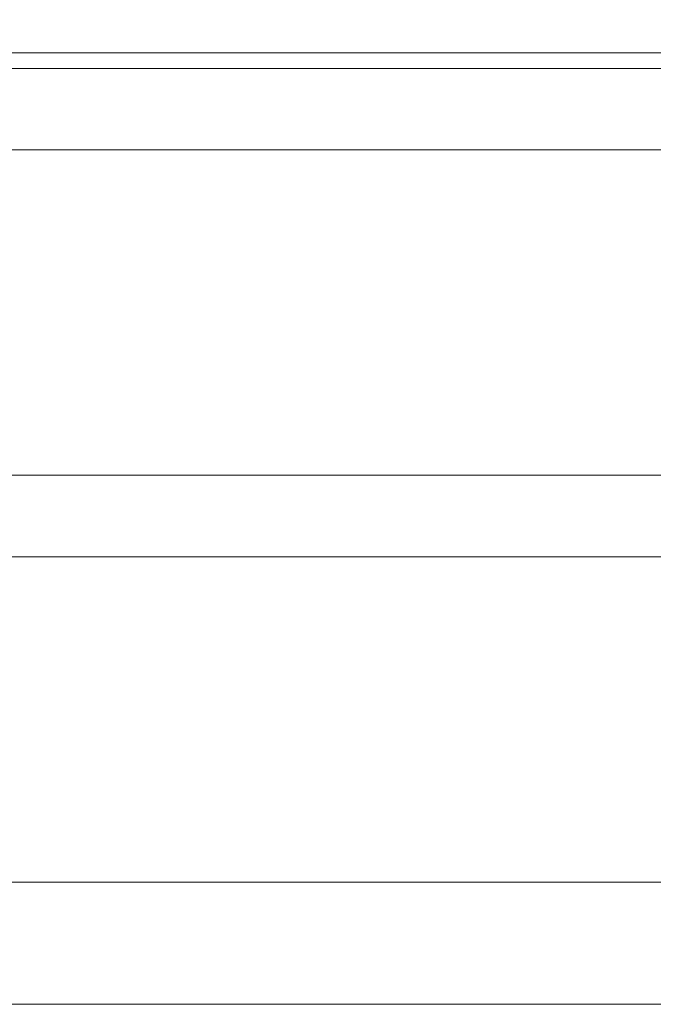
# Model space of a CAD drawing. Header units: inches. Extents: x 34737 to 291769, y 4926 to 74566.
# Tile 220 of 256: x 257534 to 257558, y 31095 to 31131. Entities that reach past the tile are written whole.
import ezdxf

# ---------------------------------------------------------------- set-up
doc = ezdxf.new("R2010")
doc.units = ezdxf.units.IN
doc.header["$LTSCALE"] = 300
doc.layers.add('_MB_szklo_0.15', color=142, linetype='Continuous', lineweight=15)

msp = doc.modelspace()

# ---------------------------------------------------------------- linework, layer by layer
at = {"layer": '_MB_szklo_0.15'}
for points in [[(257018.379, 31130.1), (257571.879, 31130.1), (257571.879, 31133.1), (257018.379, 31133.1)], [(257018.379, 31129.53), (257571.879, 31129.53), (257571.879, 31130.1), (257018.379, 31130.1)], [(257018.379, 31126.53), (257571.879, 31126.53), (257571.879, 31129.53), (257018.379, 31129.53)], [(257018.379, 31111.53), (257571.879, 31111.53), (257571.879, 31114.53), (257018.379, 31114.53)], [(257018.379, 31095.03), (257571.879, 31095.03), (257571.879, 31099.53), (257018.379, 31099.53)]]:
    msp.add_lwpolyline(points, dxfattribs=at)

doc.saveas('drawing.dxf')
